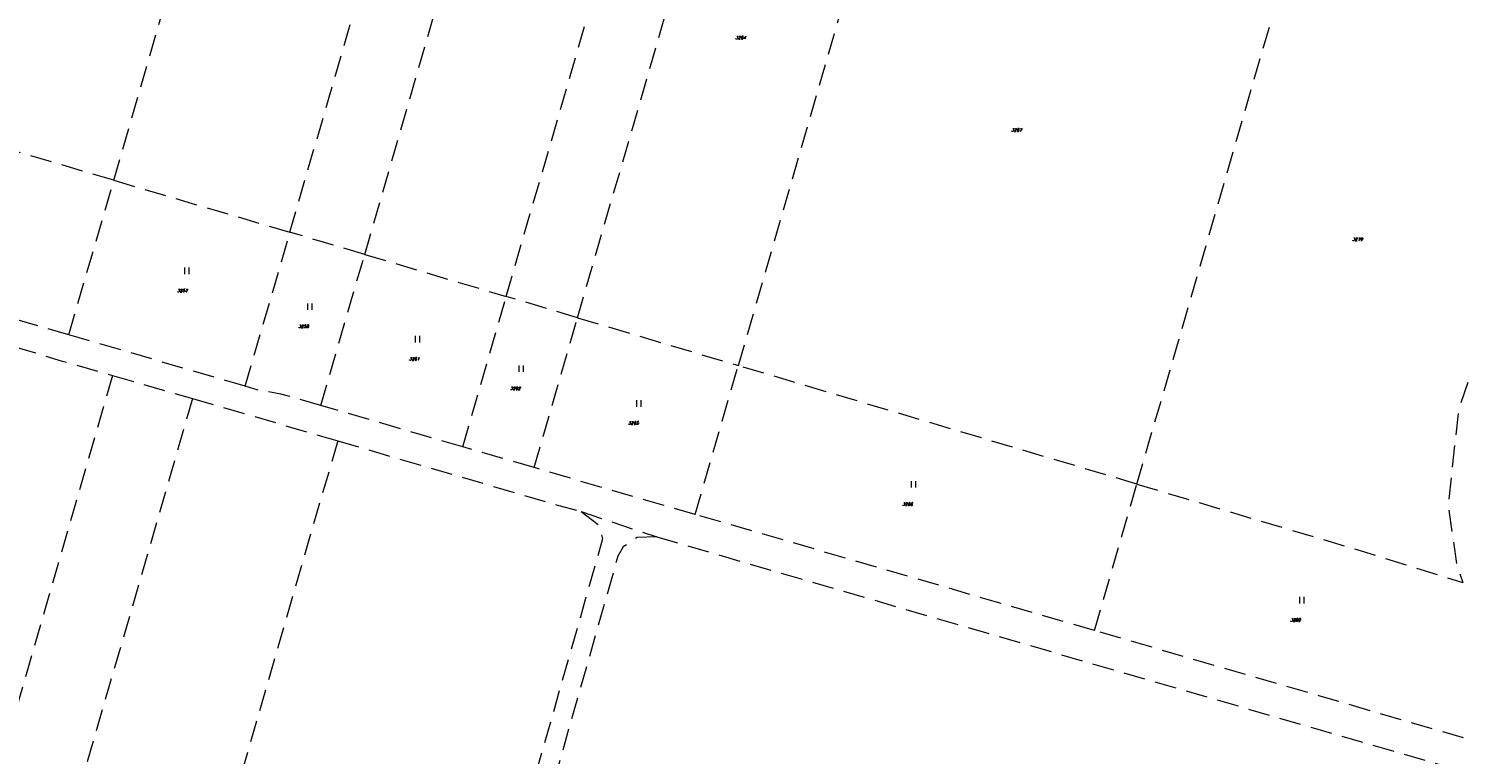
# Model space of a CAD drawing. Header units: metres. Extents: x -626722 to -621116, y -1178216 to -1174550.
# Tile 77 of 86: x -623866 to -623535, y -1175733 to -1175565. Entities that reach past the tile are written whole.
import ezdxf

# ---------------------------------------------------------------- set-up
doc = ezdxf.new("R2010")
doc.units = ezdxf.units.M
doc.header["$MEASUREMENT"] = 0
doc.linetypes.add('DASHEDX2', pattern=[1.5, 1, -0.5])
for name, color, linetype, lineweight in [('8_kat_KN_Hranice parcel', 200, 'DASHEDX2', 25), ('8_kat_KN_Značky kultur', 7, 'Continuous', 0), ('8_kat_KN_Čísla parcel', 200, 'Continuous', 25)]:
    doc.layers.add(name, color=color, linetype=linetype, lineweight=lineweight)
doc.styles.add('Style-ITALICS', font='ITALICS.shx')

# ---------------------------------------------------------------- blocks, each defined once
blk = doc.blocks.new('3.06')
at = {"layer": '8_kat_KN_Značky kultur', "color": 7, "linetype": 'Continuous', "lineweight": 13}
for p, q in [((-0.51, 0), (-0.51, 1.5)), ((0.49, 0), (0.49, 1.5))]:
    blk.add_line(p, q, dxfattribs=at)

msp = doc.modelspace()

# ---------------------------------------------------------------- linework, layer by layer
at = {"layer": '8_kat_KN_Hranice parcel', "lineweight": 13, "ltscale": 5}
for p, q in [((-623846.44, -1175599.77), (-623795.22, -1175423.06)), ((-623805.69, -1175611.79), (-623758.04, -1175447.36)), ((-623788.4, -1175616.92), (-623742.32, -1175457.95)), ((-623755.67, -1175626.65), (-623712.6, -1175478.07)), ((-623739.18, -1175631.56), (-623697.06, -1175486.21)), ((-623702, -1175642.63), (-623660.96, -1175501.03)), ((-623609.83, -1175670.05), (-623570.71, -1175535.06)), ((-623846.44, -1175599.77), (-623902.95, -1175583.09)), ((-623856.79, -1175635.49), (-623846.44, -1175599.77)), ((-623846.44, -1175599.77), (-623805.69, -1175611.79)), ((-623816.02, -1175647.42), (-623805.69, -1175611.79)), ((-623788.4, -1175616.92), (-623805.69, -1175611.79)), ((-623798.53, -1175651.88), (-623788.4, -1175616.92)), ((-623788.4, -1175616.92), (-623755.67, -1175626.65)), ((-623765.74, -1175661.4), (-623755.67, -1175626.65)), ((-623739.18, -1175631.56), (-623755.67, -1175626.65)), ((-623749.23, -1175666.23), (-623739.18, -1175631.56)), ((-623739.18, -1175631.56), (-623702, -1175642.63)), ((-623816.02, -1175647.42), (-623856.79, -1175635.49)), ((-623846.7, -1175644.92), (-623828.23, -1175650.21)), ((-623711.98, -1175677.06), (-623702, -1175642.63)), ((-623609.83, -1175670.05), (-623702, -1175642.63)), ((-623828.23, -1175650.21), (-623794.64, -1175660.04)), ((-623765.74, -1175661.4), (-623798.53, -1175651.88)), ((-623749.23, -1175666.23), (-623765.74, -1175661.4)), ((-623619.65, -1175703.92), (-623609.83, -1175670.05)), ((-623738.37, -1175676.38), (-623720.88, -1175682.23))]:
    msp.add_line(p, q, dxfattribs=at)
at = {"layer": '8_kat_KN_Hranice parcel', "lineweight": 13, "ltscale": 5, "flags": 128}
for points in [[(-623570.71, -1175535.06), (-623523.84, -1175549.64), (-623516.62, -1175567.94), (-623515.54, -1175580.21), (-623520.09, -1175608.58), (-623535.45, -1175652.79), (-623537.88, -1175674.94), (-623535.91, -1175688.68), (-623534.5, -1175692.81)], [(-623856.79, -1175635.49), (-623887.88, -1175626.49), (-623894.49, -1175624.64), (-623899.13, -1175622.66), (-623913.23, -1175618.56)], [(-623883.89, -1175634.83), (-623877.19, -1175636.77), (-623872.16, -1175637.4), (-623858.32, -1175641.59), (-623846.7, -1175644.92)], [(-623846.7, -1175644.92), (-623889.33, -1175792.51), (-623932.09, -1175940.09)], [(-623798.53, -1175651.88), (-623807.76, -1175649.2), (-623812.8, -1175648.36), (-623816.02, -1175647.42)], [(-623828.23, -1175650.21), (-623870.89, -1175797.67), (-623913.55, -1175945.13)], [(-623794.64, -1175660.04), (-623837.31, -1175807.15), (-623879.98, -1175954.25)], [(-623794.64, -1175660.04), (-623783.9, -1175663.17), (-623743.47, -1175675), (-623738.37, -1175676.38)], [(-623711.98, -1175677.06), (-623731.41, -1175671.44), (-623749.23, -1175666.23)], [(-623609.83, -1175670.05), (-623558.96, -1175685.19), (-623534.5, -1175692.81)], [(-623738.37, -1175676.38), (-623734.4, -1175679.4), (-623733.38, -1175682.66), (-623768.87, -1175807.38), (-623815.8, -1175967.06)], [(-623619.65, -1175703.92), (-623697.61, -1175681.21), (-623711.98, -1175677.06)], [(-623720.88, -1175682.23), (-623725.41, -1175682.38), (-623728.64, -1175684.58), (-623729.86, -1175686.74), (-623759.99, -1175792.6)], [(-623720.88, -1175682.23), (-623645.36, -1175704.22), (-623569.79, -1175726.2), (-623531.14, -1175737.43), (-623482.09, -1175751.66), (-623477.52, -1175754.01), (-623474, -1175757.74), (-623472.52, -1175761.22)], [(-623527.13, -1175730.84), (-623567.75, -1175718.99), (-623619.65, -1175703.92)]]:
    msp.add_lwpolyline(points, dxfattribs=at)

# ---------------------------------------------------------------- block references
at = {"layer": '8_kat_KN_Značky kultur', "lineweight": 13}
for p in [(-623829.47, -1175621.47), (-623801.01, -1175629.75), (-623776.15, -1175637.27), (-623752.16, -1175644.11), (-623724.95, -1175652.13), (-623661.44, -1175670.86), (-623571.66, -1175697.62)]:
    msp.add_blockref('3.06', p, dxfattribs=at)

# ---------------------------------------------------------------- texts
at = {"layer": '8_kat_KN_Čísla parcel', "lineweight": 0, "style": 'Style-ITALICS'}
for s, p in [('3264', (-623702.68, -1175567.14)), ('3267', (-623638.86, -1175588.49)), ('3279', (-623560.03, -1175613.77)), ('3257', (-623831.76, -1175625.64)), ('3258', (-623803.76, -1175633.92)), ('3261', (-623778.15, -1175641.44)), ('3262', (-623754.78, -1175648.27)), ('3265', (-623727.48, -1175656.27)), ('3266', (-623664.07, -1175675.02)), ('3280', (-623574.36, -1175701.81))]:
    msp.add_text(s, height=0.7, dxfattribs=at).set_placement(p)

doc.saveas('drawing.dxf')
